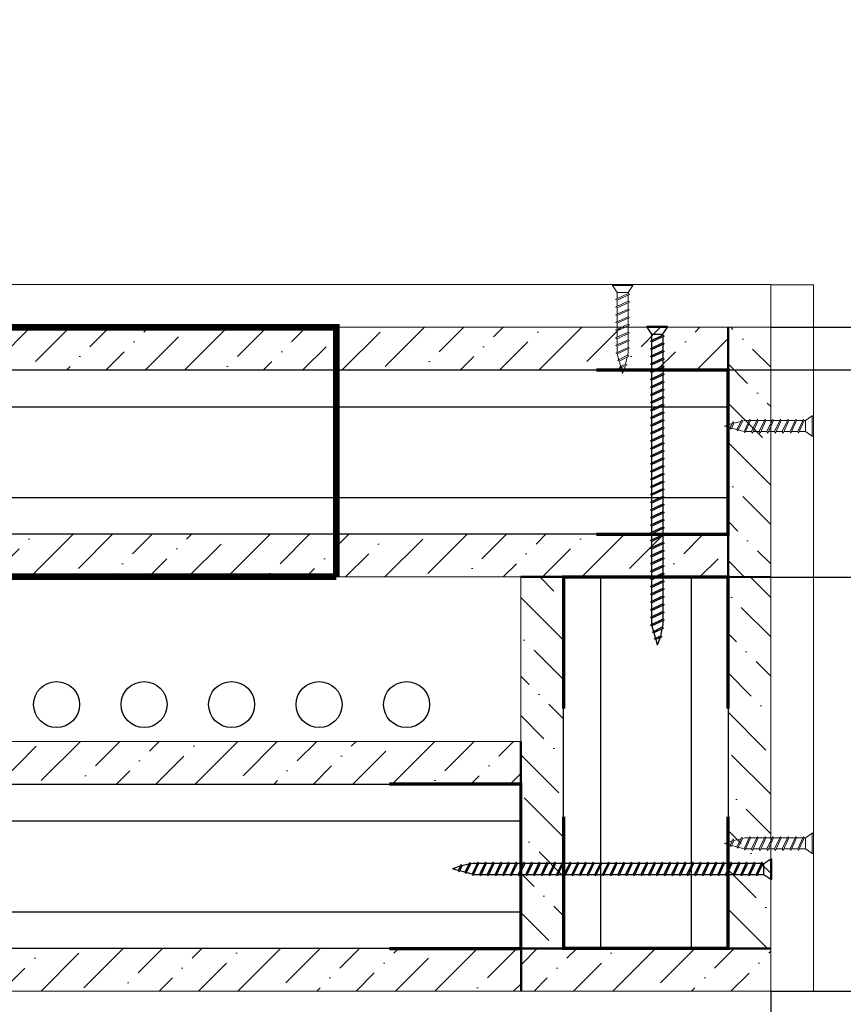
# Model space of a CAD drawing. Header units: millimetres. Extents: x 2030 to 99017, y 1212 to 75656.
# Tile 6 of 72: x 34738 to 38723, y 22994 to 27759. Entities that reach past the tile are written whole.
import ezdxf

# ---------------------------------------------------------------- set-up
doc = ezdxf.new("R2010")
doc.units = ezdxf.units.MM
doc.linetypes.add('HIDDEN2', pattern=[4.7625, 3.175, -1.5875])
doc.layers.add('01_Техстронг Плита', color=32, linetype='Continuous', lineweight=9)
doc.layers.add('Расходные материалы', color=252, linetype='Continuous', lineweight=9)
for name, color, linetype, lineweight, true_color in [('Анкеры и саморезы', 7, 'Continuous', 9, 0x000000), ('Размеры и выноски', 7, 'Continuous', 9, 0x000000), ('траверса', 7, 'Continuous', 9, 0x000000)]:
    doc.layers.add(name, color=color, linetype=linetype, lineweight=lineweight, true_color=true_color)
doc.layers.add('профиль', color=7, linetype='Continuous', true_color=0x000000)
doc.styles.add('ISOCPEUR', font='isocpeur.ttf')
doc.dimstyles.new('ISO-25', dxfattribs={"dimtxt": 2.5, "dimasz": 2.5, "dimexe": 1.25, "dimexo": 0.625, "dimtad": 1, "dimtxsty": 'Standard', "dimcen": 2.5, "dimadec": 0, "dimazin": 0, "dimtfac": 1, "dimtmove": 0, "dimatfit": 3, "dimfxl": 1, "dimarcsym": 0})

# ---------------------------------------------------------------- blocks, each defined once
blk = doc.blocks.new('_Oblique')
at = {"color": 0, "linetype": 'ByBlock', "lineweight": -2}
blk.add_line((-0.5, -0.5), (0.5, 0.5), dxfattribs=at)
blk = doc.blocks.new('*D498')
at = {"layer": 'Defpoints', "color": 0, "transparency": 16777216}
for p in [(38372.8, 23057), (32771.3, 21629.8), (38372.8, 20518.9)]:
    blk.add_point(p, dxfattribs=at)
at = {"layer": 'Размеры и выноски', "color": 0, "lineweight": -2, "transparency": 16777216}
for p, q in [((38372.8, 23056.4), (38372.8, 20517.6)), ((32771.3, 21629.2), (32771.3, 20517.6)), ((32771.3, 20518.9), (38372.8, 20518.9))]:
    blk.add_line(p, q, dxfattribs=at)
at = {"layer": 'Размеры и выноски', "color": 0, "lineweight": -2, "transparency": 16777216, "xscale": 2.5, "yscale": 2.5, "zscale": 2.5, "rotation": 180}
blk.add_blockref('_Oblique', (32771.3, 20518.9), dxfattribs=at)
at = {"layer": 'Размеры и выноски', "color": 0, "lineweight": -2, "transparency": 16777216, "xscale": 2.5, "yscale": 2.5, "zscale": 2.5}
blk.add_blockref('_Oblique', (38372.8, 20518.9), dxfattribs=at)
at = {"layer": 'Размеры и выноски', "color": 0, "transparency": 16777216, "insert": (35572.1, 20732.3), "char_height": 250, "attachment_point": 5, "style": 'ISOCPEUR'}
blk.add_mtext('{\\H1.70293x;L}', dxfattribs=at)
blk = doc.blocks.new('*D501')
at = {"layer": 'Defpoints', "color": 0, "transparency": 16777216}
for p in [(42508.8, 26271), (38372.8, 23057), (42631, 23057)]:
    blk.add_point(p, dxfattribs=at)
at = {"layer": 'Размеры и выноски', "color": 0, "lineweight": -2, "transparency": 16777216}
for p, q in [((42509.5, 26271), (42632.3, 26271)), ((42631, 26271), (42631, 23057)), ((38373.5, 23057), (42632.3, 23057))]:
    blk.add_line(p, q, dxfattribs=at)
at = {"layer": 'Размеры и выноски', "color": 0, "lineweight": -2, "transparency": 16777216, "xscale": 2.5, "yscale": 2.5, "zscale": 2.5}
for p, rotation in [((42631, 26271), 90), ((42631, 23057), 270)]:
    blk.add_blockref('_Oblique', p, dxfattribs=dict(at, rotation=rotation))
at = {"layer": 'Размеры и выноски', "color": 0, "transparency": 16777216, "insert": (42417.5, 24664), "char_height": 250, "attachment_point": 5, "rotation": 90, "style": 'ISOCPEUR'}
blk.add_mtext('{\\H1.70293x;h}', dxfattribs=at)
blk = doc.blocks.new('*D503')
at = {"layer": 'Defpoints', "color": 0, "transparency": 16777216}
for p in [(40814.5, 26271), (42033.8, 26271), (37987.1, 25061.4)]:
    blk.add_point(p, dxfattribs=at)
at = {"layer": 'Размеры и выноски', "color": 0, "lineweight": -2, "transparency": 16777216}
for p, q in [((40815.1, 26271), (42035, 26271)), ((42033.8, 25061.4), (42033.8, 26271)), ((37987.7, 25061.4), (42035, 25061.4))]:
    blk.add_line(p, q, dxfattribs=at)
at = {"layer": 'Размеры и выноски', "color": 0, "lineweight": -2, "transparency": 16777216, "xscale": 2.5, "yscale": 2.5, "zscale": 2.5}
for p, rotation in [((42033.8, 26271), 90), ((42033.8, 25061.4), 270)]:
    blk.add_blockref('_Oblique', p, dxfattribs=dict(at, rotation=rotation))
at = {"layer": 'Размеры и выноски', "color": 0, "transparency": 16777216, "insert": (41820.3, 25666.2), "char_height": 250, "attachment_point": 5, "rotation": 90, "style": 'ISOCPEUR'}
blk.add_mtext('{\\H1.70293x;75}', dxfattribs=at)
blk = doc.blocks.new('*D504')
at = {"layer": 'Defpoints', "color": 0, "transparency": 16777216}
for p in [(38371.9, 26270.7), (38165.4, 26064.1), (41328.7, 26064.1)]:
    blk.add_point(p, dxfattribs=at)
at = {"layer": 'Размеры и выноски', "color": 0, "lineweight": -2, "transparency": 16777216}
for p, q in [((41328.7, 26270.7), (41328.7, 27552.3)), ((38372.5, 26270.7), (41329.9, 26270.7)), ((41328.7, 26064.1), (41328.7, 26270.7)), ((38166, 26064.1), (41329.9, 26064.1)), ((41328.7, 26064.1), (41328.7, 26061.6))]:
    blk.add_line(p, q, dxfattribs=at)
at = {"layer": 'Размеры и выноски', "color": 0, "lineweight": -2, "transparency": 16777216, "xscale": 2.5, "yscale": 2.5, "zscale": 2.5}
for p, rotation in [((41328.7, 26270.7), 270), ((41328.7, 26064.1), 90)]:
    blk.add_blockref('_Oblique', p, dxfattribs=dict(at, rotation=rotation))
at = {"layer": 'Размеры и выноски', "color": 0, "transparency": 16777216, "insert": (41072.6, 27115.3), "char_height": 250, "attachment_point": 5, "rotation": 90, "style": 'ISOCPEUR'}
blk.add_mtext('{\\H1.70293x;12,5}', dxfattribs=at)
blk = doc.blocks.new('Саморез 4.2Х90')
at = {"color": 7}
for p, q in [((-14.3, 218.9), (-9.5, 240.6)), ((-13.7, 243), (4.6, 251.4)), ((-9.5, 240.6), (-13.7, 243)), ((-9.5, 240.6), (8.8, 249)), ((-8.6, 245.3), (-0.1, 268.8)), ((4.6, 251.4), (-0.1, 268.8)), ((4.6, 251.4), (8.8, 249)), ((10.1, 231.2), (5.6, 247.6)), ((-19.6, 216.2), (10.1, 231.2)), ((-15.5, 213.8), (-19.6, 216.2)), ((-17, 207), (-15.5, 213.8)), ((-15.5, 213.8), (14.3, 228.8)), ((10.1, 231.2), (14.3, 228.8)), ((16, 209.4), (11.2, 227.3)), ((-21.1, 192), (16.1, 209.5)), ((-17, 189.6), (-21.1, 192)), ((-21.1, 168.7), (16.7, 186.5)), ((-17, 189.6), (20.3, 207.1)), ((-17, 166.3), (20.9, 184.1)), ((16.1, 209.5), (20.3, 207.1)), ((16.7, 186.5), (20.9, 184.1)), ((-17, 166.3), (-21.1, 168.7)), ((-21.1, 145.4), (16.7, 163.2)), ((-17, 143), (20.9, 160.8)), ((16.7, 163.2), (20.9, 160.8)), ((-17, 143), (-21.1, 145.4)), ((-21.1, 122), (16.7, 139.8)), ((-17, 119.6), (-21.1, 122)), ((-17, 119.6), (20.9, 137.4)), ((16.7, 139.8), (20.9, 137.4)), ((-21.1, 98.7), (16.7, 116.5)), ((-17, 96.3), (-21.1, 98.7)), ((-21.1, 75.4), (16.7, 93.2)), ((-17, 96.3), (20.9, 114.1)), ((-17, 73), (20.9, 90.8)), ((16.7, 116.5), (20.9, 114.1)), ((16.7, 93.2), (20.9, 90.8)), ((-17, 73), (-21.1, 75.4)), ((-21.1, 52), (16.7, 69.8)), ((-17, 49.6), (20.9, 67.4)), ((16.7, 69.8), (20.9, 67.4)), ((-17, 49.6), (-21.1, 52)), ((-21.1, 28.7), (16.7, 46.5)), ((-17, 26.3), (20.9, 44.1)), ((16.7, 46.5), (20.9, 44.1)), ((-17, 23), (-31.1, 2)), ((30.8, 2), (-31.1, 2)), ((-31.1, 2), (-31.1, -1.2)), ((-17, 26.3), (-21.1, 28.7)), ((16.7, 23), (-17, 23)), ((16.7, 23), (30.8, 2)), ((30.8, 2), (30.8, -1.2)), ((30.8, -1.2), (-31.1, -1.2))]:
    blk.add_line(p, q, dxfattribs=at)
for points in [[(-17, 194), (-17, 207)], [(-17, 170.7), (-17, 189.6)], [(16.7, 205.4), (16.7, 186.5)], [(16.7, 182.1), (16.7, 163.2)], [(-17, 147.3), (-17, 166.3)], [(16.7, 158.8), (16.7, 139.8)], [(-17, 124), (-17, 143)], [(16.7, 135.5), (16.7, 116.5)], [(-17, 100.7), (-17, 119.6)], [(-17, 77.3), (-17, 96.3)], [(16.7, 112.1), (16.7, 93.2)], [(-17, 54), (-17, 73)], [(16.7, 88.8), (16.7, 69.8)], [(16.7, 65.5), (16.7, 46.5)], [(-17, 30.7), (-17, 49.6)], [(16.7, 42.1), (16.7, 23.2)], [(16.7, 42.1), (16.7, 23.2)]]:
    blk.add_lwpolyline(points, dxfattribs=at)
blk.add_lwpolyline([(-17, 26.3), (-17, 23)])

msp = doc.modelspace()

# ---------------------------------------------------------------- hatches: boundary and pattern name
at = {"layer": '01_Техстронг Плита', "ltscale": 4}
h = msp.add_hatch(dxfattribs=at)
h.set_pattern_fill('ANSI36', color=32, scale=42.429359, angle=-180, style=0)
h.set_pattern_definition([(225, (202300.3, 311517.07), (-71.44247, -261.95573), [336.78304, -67.35661, 0, -67.35661])])
h.paths.add_polyline_path([(32976.706, 26064.114), (32976.706, 26270.633), (38165.357, 26270.633), (38165.357, 26064.114)])
h = msp.add_hatch(dxfattribs=at)
h.set_pattern_fill('ANSI36', color=32, scale=42.429359, angle=-90, style=0)
h.set_pattern_definition([(315, (-247081.08, 187886.93), (261.95573, -71.44247), [336.78304, -67.35661, 0, -67.35661])])
h.paths.add_polyline_path([(38371.876, 25061.992), (38165.357, 25061.992), (38165.357, 26270.654), (38371.876, 26270.654)])
h = msp.add_hatch(dxfattribs=at)
h.set_pattern_fill('ANSI36', color=32, scale=42.429359, angle=-180, style=0)
h.set_pattern_definition([(225, (202506.82, 310514.77), (-71.44247, -261.95573), [336.78304, -67.35661, 0, -67.35661])])
h.paths.add_polyline_path([(32976.727, 25061.809), (32976.727, 25268.328), (38165.357, 25268.328), (38165.357, 25061.809)])
h = msp.add_hatch(dxfattribs=at)
h.set_pattern_fill('ANSI36', color=32, scale=42.429359, angle=-270, style=0)
h.set_pattern_definition([(135, (322616.03, -144468.29), (-261.95573, 71.44247), [336.78304, -67.35661, 0, -67.35661])])
h.paths.add_polyline_path([(37163.072, 25061.809), (37369.592, 25061.809), (37369.592, 23263.556), (37163.072, 23263.556)])
h = msp.add_hatch(dxfattribs=at)
h.set_pattern_fill('ANSI36', color=32, scale=42.429359, angle=-270, style=0)
h.set_pattern_definition([(135, (323618.33, -144261.77), (-261.95573, 71.44247), [336.78304, -67.35661, 0, -67.35661])])
h.paths.add_polyline_path([(38165.377, 25061.829), (38371.897, 25061.829), (38371.897, 23263.556), (38165.377, 23263.556)])
h = msp.add_hatch(dxfattribs=at)
h.set_pattern_fill('ANSI36', color=32, scale=42.429359, angle=-180, style=0)
h.set_pattern_definition([(225, (203303.53, 309512.46), (-71.44247, -261.95573), [336.78304, -67.35661, 0, -67.35661])])
h.paths.add_polyline_path([(33979.929, 24059.504), (33979.929, 24266.023), (37163.072, 24266.023), (37163.072, 24059.504)])
h = msp.add_hatch(dxfattribs=at)
h.set_pattern_fill('ANSI36', color=32, scale=42.429359, angle=-180, style=0)
h.set_pattern_definition([(225, (203510.04, 308510.16), (-71.44247, -261.95573), [336.78304, -67.35661, 0, -67.35661])])
h.paths.add_polyline_path([(33979.95, 23057.199), (33979.95, 23263.718), (37164.173, 23263.718), (37164.173, 23057.199)])
h = msp.add_hatch(dxfattribs=at)
h.set_pattern_fill('ANSI36', color=32, scale=42.429359, angle=-180, style=0)
h.set_pattern_definition([(225, (199989.11, 308509.99), (-71.44247, -261.95573), [336.78304, -67.35661, 0, -67.35661])])
h.paths.add_polyline_path([(37164.173, 23057.036), (37164.173, 23263.556), (38372.835, 23263.556), (38372.835, 23057.036)])

# ---------------------------------------------------------------- linework, layer by layer
at = {"color": 7}
for p, q in [((37773.766, 26275.726), (37872.298, 26275.726)), ((37773.766, 26270.633), (37773.766, 26275.726)), ((37773.766, 26270.633), (37872.298, 26270.633)), ((37796.241, 26237.21), (37773.766, 26270.633)), ((37849.824, 26237.21), (37872.298, 26270.633)), ((37872.298, 26270.633), (37872.298, 26275.726)), ((37849.824, 26231.927), (37789.609, 26203.595)), ((37796.241, 26237.21), (37849.824, 26237.21)), ((37856.455, 26228.098), (37796.241, 26199.766)), ((37849.824, 26231.927), (37856.455, 26228.098)), ((37796.241, 26199.766), (37789.609, 26203.595)), ((37849.824, 26194.79), (37789.609, 26166.458)), ((37796.241, 26162.629), (37789.609, 26166.458)), ((37856.455, 26190.962), (37796.241, 26162.629)), ((37849.824, 26194.79), (37856.455, 26190.962)), ((37849.824, 26157.654), (37789.609, 26129.321)), ((37796.241, 26125.492), (37789.609, 26129.321)), ((37849.824, 26120.517), (37789.609, 26092.184)), ((37856.455, 26153.825), (37796.241, 26125.492)), ((37856.455, 26116.688), (37796.241, 26088.356)), ((37849.824, 26157.654), (37856.455, 26153.825)), ((37849.824, 26120.517), (37856.455, 26116.688)), ((37796.241, 26088.356), (37789.609, 26092.184)), ((37849.824, 26083.38), (37789.609, 26055.048)), ((37856.455, 26079.552), (37796.241, 26051.219)), ((37849.824, 26083.38), (37856.455, 26079.552)), ((37796.241, 26051.219), (37789.609, 26055.048)), ((37849.824, 26046.244), (37789.609, 26017.911)), ((37856.455, 26042.415), (37796.241, 26014.082)), ((37849.824, 26046.244), (37856.455, 26042.415)), ((37796.241, 26014.082), (37789.609, 26017.911)), ((37849.824, 26009.107), (37789.609, 25980.774)), ((37796.241, 25976.946), (37789.609, 25980.774)), ((37849.824, 25971.97), (37789.609, 25943.638)), ((37856.455, 26005.278), (37796.241, 25976.946)), ((37849.824, 26009.107), (37856.455, 26005.278)), ((37849.824, 25971.97), (37856.455, 25968.142)), ((37796.241, 25939.809), (37789.609, 25943.638)), ((37849.824, 25934.834), (37789.609, 25906.501)), ((37856.455, 25968.142), (37796.241, 25939.809)), ((37856.455, 25931.005), (37796.241, 25902.672)), ((37849.824, 25934.834), (37856.455, 25931.005)), ((37796.241, 25902.672), (37789.609, 25906.501)), ((37849.824, 25897.697), (37789.609, 25869.364)), ((37856.455, 25893.868), (37796.241, 25865.536)), ((37849.824, 25897.697), (37856.455, 25893.868)), ((37796.241, 25865.536), (37789.609, 25869.364)), ((37849.824, 25860.56), (37789.609, 25832.228)), ((37796.241, 25828.399), (37789.609, 25832.228)), ((37856.455, 25856.732), (37796.241, 25828.399)), ((37849.824, 25860.56), (37856.455, 25856.732)), ((37849.824, 25823.424), (37789.609, 25795.091)), ((37796.241, 25791.262), (37789.609, 25795.091)), ((37849.824, 25786.287), (37789.609, 25757.954)), ((37856.455, 25819.595), (37796.241, 25791.262)), ((37856.455, 25782.458), (37796.241, 25754.126)), ((37849.824, 25823.424), (37856.455, 25819.595)), ((37849.824, 25786.287), (37856.455, 25782.458)), ((37796.241, 25754.126), (37789.609, 25757.954)), ((37849.824, 25749.15), (37789.609, 25720.818)), ((37856.455, 25745.322), (37796.241, 25716.989)), ((37849.824, 25749.15), (37856.455, 25745.322)), ((37796.241, 25716.989), (37789.609, 25720.818)), ((37849.824, 25712.014), (37789.609, 25683.681)), ((37856.455, 25708.185), (37796.241, 25679.852)), ((37849.824, 25712.014), (37856.455, 25708.185)), ((37796.241, 25679.852), (37789.609, 25683.681)), ((37849.824, 25674.877), (37789.609, 25646.544)), ((37796.241, 25642.716), (37789.609, 25646.544)), ((37856.455, 25671.048), (37796.241, 25642.716)), ((37849.824, 25674.877), (37856.455, 25671.048)), ((37849.824, 25637.74), (37789.609, 25609.408)), ((37796.241, 25605.579), (37789.609, 25609.408)), ((37849.824, 25600.604), (37789.609, 25572.271)), ((37856.455, 25633.912), (37796.241, 25605.579)), ((37856.455, 25596.775), (37796.241, 25568.442)), ((37849.824, 25637.74), (37856.455, 25633.912)), ((37849.824, 25600.604), (37856.455, 25596.775)), ((37796.241, 25568.442), (37789.609, 25572.271)), ((37849.824, 25563.467), (37789.609, 25535.134)), ((37856.455, 25559.638), (37796.241, 25531.306)), ((37849.824, 25563.467), (37856.455, 25559.638)), ((37796.241, 25531.306), (37789.609, 25535.134)), ((37849.824, 25526.33), (37789.609, 25497.998)), ((37796.241, 25494.169), (37789.609, 25497.998)), ((37856.455, 25522.502), (37796.241, 25494.169)), ((37849.824, 25526.33), (37856.455, 25522.502)), ((37849.824, 25489.194), (37789.609, 25460.861)), ((37796.241, 25457.032), (37789.609, 25460.861)), ((37849.824, 25452.057), (37789.609, 25423.724)), ((37856.455, 25485.365), (37796.241, 25457.032)), ((37856.455, 25448.228), (37796.241, 25419.896)), ((37849.824, 25489.194), (37856.455, 25485.365)), ((37849.824, 25452.057), (37856.455, 25448.228)), ((37796.241, 25419.896), (37789.609, 25423.724)), ((37849.824, 25414.92), (37789.609, 25386.588)), ((37856.455, 25411.092), (37796.241, 25382.759)), ((37849.824, 25414.92), (37856.455, 25411.092)), ((37796.241, 25382.759), (37789.609, 25386.588)), ((37849.824, 25377.784), (37789.609, 25349.451)), ((37856.455, 25373.955), (37796.241, 25345.622)), ((37849.824, 25377.784), (37856.455, 25373.955)), ((37796.241, 25345.622), (37789.609, 25349.451)), ((37849.824, 25340.647), (37789.609, 25312.314)), ((37796.241, 25308.486), (37789.609, 25312.314)), ((37856.455, 25336.818), (37796.241, 25308.486)), ((37849.824, 25340.647), (37856.455, 25336.818)), ((37849.824, 25303.51), (37789.609, 25275.178)), ((37796.241, 25271.349), (37789.609, 25275.178)), ((37849.824, 25266.374), (37789.609, 25238.041)), ((37856.455, 25299.682), (37796.241, 25271.349)), ((37856.455, 25262.545), (37796.241, 25234.212)), ((37849.824, 25303.51), (37856.455, 25299.682)), ((37849.824, 25266.374), (37856.455, 25262.545)), ((37796.241, 25234.212), (37789.609, 25238.041)), ((37849.824, 25229.237), (37789.609, 25200.904)), ((37856.455, 25225.408), (37796.241, 25197.076)), ((37849.824, 25229.237), (37856.455, 25225.408)), ((37796.241, 25197.076), (37789.609, 25200.904)), ((37849.824, 25192.1), (37789.609, 25163.768)), ((37796.241, 25159.939), (37789.609, 25163.768)), ((37856.455, 25188.272), (37796.241, 25159.939)), ((37849.824, 25192.1), (37856.455, 25188.272)), ((37849.824, 25154.964), (37789.609, 25126.631)), ((37796.241, 25122.802), (37789.609, 25126.631)), ((37849.824, 25117.827), (37789.609, 25089.494)), ((37856.455, 25151.135), (37796.241, 25122.802)), ((37849.824, 25154.964), (37856.455, 25151.135)), ((37849.824, 25117.827), (37856.455, 25113.998)), ((37796.241, 25085.666), (37789.609, 25089.494)), ((37849.824, 25080.69), (37789.609, 25052.358)), ((37856.455, 25113.998), (37796.241, 25085.666)), ((37856.455, 25076.862), (37796.241, 25048.529)), ((37849.824, 25080.69), (37856.455, 25076.862)), ((37796.241, 25048.529), (37789.609, 25052.358)), ((37849.824, 25043.554), (37789.609, 25015.221)), ((37856.455, 25039.725), (37796.241, 25011.392)), ((37849.824, 25043.554), (37856.455, 25039.725)), ((37796.241, 25011.392), (37789.609, 25015.221)), ((37849.824, 25006.417), (37789.609, 24978.084)), ((37796.241, 24974.256), (37789.609, 24978.084)), ((37856.455, 25002.588), (37796.241, 24974.256)), ((37849.824, 25006.417), (37856.455, 25002.588)), ((37849.824, 24969.28), (37789.609, 24940.948)), ((37796.241, 24937.119), (37789.609, 24940.948)), ((37849.824, 24931.45), (37789.609, 24903.118)), ((37856.455, 24965.452), (37796.241, 24937.119)), ((37856.455, 24927.621), (37796.241, 24899.289)), ((37849.824, 24969.28), (37856.455, 24965.452)), ((37849.824, 24931.45), (37856.455, 24927.621)), ((37796.241, 24899.289), (37789.609, 24903.118)), ((37849.824, 24894.313), (37789.609, 24865.981)), ((37856.455, 24890.485), (37796.241, 24862.152)), ((37849.824, 24894.313), (37856.455, 24890.485)), ((37796.241, 24862.152), (37789.609, 24865.981)), ((37849.824, 24857.177), (37790.507, 24829.362)), ((37797.138, 24825.534), (37790.507, 24829.362)), ((37856.455, 24853.348), (37797.138, 24825.534)), ((37849.824, 24829.582), (37847.398, 24818.64)), ((37849.824, 24857.177), (37856.455, 24853.348)), ((37797.32, 24825.619), (37805.039, 24797.278)), ((37847.398, 24818.64), (37800.125, 24794.8)), ((37806.756, 24790.971), (37800.125, 24794.8)), ((37854.029, 24814.811), (37806.756, 24790.971)), ((37806.756, 24790.971), (37813.837, 24764.97)), ((37845.607, 24810.564), (37837.956, 24776.052)), ((37847.398, 24818.64), (37854.029, 24814.811)), ((37837.956, 24776.052), (37808.87, 24762.688)), ((37815.502, 24758.859), (37808.87, 24762.688)), ((37844.588, 24772.223), (37815.502, 24758.859)), ((37815.502, 24758.859), (37823.032, 24731.208)), ((37836.445, 24768.482), (37823.032, 24731.208)), ((37837.956, 24776.052), (37844.588, 24772.223)), ((38338.474, 23675.683), (38371.897, 23698.158)), ((38371.897, 23599.626), (38371.897, 23698.158)), ((38371.897, 23698.158), (38376.99, 23698.158)), ((38376.99, 23599.626), (38376.99, 23698.158)), ((36869.746, 23662.305), (36832.472, 23648.892)), ((36860.123, 23641.361), (36832.472, 23648.892)), ((36873.487, 23670.447), (36860.123, 23641.361)), ((36860.123, 23641.361), (36863.951, 23634.73)), ((36877.315, 23663.816), (36863.951, 23634.73)), ((36892.235, 23632.616), (36866.234, 23639.697)), ((36877.315, 23663.816), (36873.487, 23670.447)), ((36911.827, 23671.467), (36877.315, 23663.816)), ((36916.074, 23679.889), (36892.235, 23632.616)), ((36919.903, 23673.257), (36896.064, 23625.984)), ((36919.903, 23673.257), (36916.074, 23679.889)), ((36930.846, 23675.683), (36919.903, 23673.257)), ((36954.612, 23682.315), (36926.797, 23622.998)), ((36958.44, 23675.683), (36930.626, 23616.366)), ((36958.44, 23675.683), (36954.612, 23682.315)), ((36991.748, 23682.315), (36963.416, 23622.1)), ((36995.577, 23675.683), (36967.245, 23615.469)), ((36995.577, 23675.683), (36991.748, 23682.315)), ((37028.885, 23682.315), (37000.552, 23622.1)), ((37032.714, 23675.683), (37004.381, 23615.469)), ((37032.714, 23675.683), (37028.885, 23682.315)), ((37066.715, 23682.315), (37038.383, 23622.1)), ((37070.544, 23675.683), (37042.211, 23615.469)), ((37070.544, 23675.683), (37066.715, 23682.315)), ((37103.852, 23682.315), (37075.519, 23622.1)), ((37107.681, 23675.683), (37079.348, 23615.469)), ((37107.681, 23675.683), (37103.852, 23682.315)), ((37140.989, 23682.315), (37112.656, 23622.1)), ((37144.817, 23675.683), (37116.485, 23615.469)), ((37144.817, 23675.683), (37140.989, 23682.315)), ((37178.125, 23682.315), (37149.793, 23622.1)), ((37181.954, 23675.683), (37153.621, 23615.469)), ((37181.954, 23675.683), (37178.125, 23682.315)), ((37215.262, 23682.315), (37186.929, 23622.1)), ((37219.091, 23675.683), (37190.758, 23615.469)), ((37219.091, 23675.683), (37215.262, 23682.315)), ((37252.399, 23682.315), (37224.066, 23622.1)), ((37256.227, 23675.683), (37227.895, 23615.469)), ((37256.227, 23675.683), (37252.399, 23682.315)), ((37289.535, 23682.315), (37261.203, 23622.1)), ((37293.364, 23675.683), (37265.031, 23615.469)), ((37293.364, 23675.683), (37289.535, 23682.315)), ((37326.672, 23682.315), (37298.339, 23622.1)), ((37330.501, 23675.683), (37302.168, 23615.469)), ((37330.501, 23675.683), (37326.672, 23682.315)), ((37363.809, 23682.315), (37335.476, 23622.1)), ((37367.637, 23675.683), (37339.305, 23615.469)), ((37367.637, 23675.683), (37363.809, 23682.315)), ((37400.945, 23682.315), (37372.613, 23622.1)), ((37404.774, 23675.683), (37376.441, 23615.469)), ((37404.774, 23675.683), (37400.945, 23682.315)), ((37438.082, 23682.315), (37409.749, 23622.1)), ((37441.911, 23675.683), (37413.578, 23615.469)), ((37441.911, 23675.683), (37438.082, 23682.315)), ((37475.219, 23682.315), (37446.886, 23622.1)), ((37479.047, 23675.683), (37450.715, 23615.469)), ((37479.047, 23675.683), (37475.219, 23682.315)), ((37512.355, 23682.315), (37484.023, 23622.1)), ((37516.184, 23675.683), (37487.851, 23615.469)), ((37516.184, 23675.683), (37512.355, 23682.315)), ((37549.492, 23682.315), (37521.159, 23622.1)), ((37553.321, 23675.683), (37524.988, 23615.469)), ((37553.321, 23675.683), (37549.492, 23682.315)), ((37586.629, 23682.315), (37558.296, 23622.1)), ((37590.457, 23675.683), (37562.125, 23615.469)), ((37590.457, 23675.683), (37586.629, 23682.315)), ((37623.765, 23682.315), (37595.433, 23622.1)), ((37627.594, 23675.683), (37599.261, 23615.469)), ((37627.594, 23675.683), (37623.765, 23682.315)), ((37660.902, 23682.315), (37632.569, 23622.1)), ((37664.731, 23675.683), (37636.398, 23615.469)), ((37664.731, 23675.683), (37660.902, 23682.315)), ((37698.039, 23682.315), (37669.706, 23622.1)), ((37701.867, 23675.683), (37673.535, 23615.469)), ((37701.867, 23675.683), (37698.039, 23682.315)), ((37735.175, 23682.315), (37706.843, 23622.1)), ((37739.004, 23675.683), (37710.671, 23615.469)), ((37739.004, 23675.683), (37735.175, 23682.315)), ((37772.312, 23682.315), (37743.979, 23622.1)), ((37776.141, 23675.683), (37747.808, 23615.469)), ((37776.141, 23675.683), (37772.312, 23682.315)), ((37809.449, 23682.315), (37781.116, 23622.1)), ((37813.277, 23675.683), (37784.945, 23615.469)), ((37813.277, 23675.683), (37809.449, 23682.315)), ((37846.585, 23682.315), (37818.253, 23622.1)), ((37850.414, 23675.683), (37822.081, 23615.469)), ((37850.414, 23675.683), (37846.585, 23682.315)), ((37883.722, 23682.315), (37855.389, 23622.1)), ((37887.551, 23675.683), (37859.218, 23615.469)), ((37887.551, 23675.683), (37883.722, 23682.315)), ((37920.859, 23682.315), (37892.526, 23622.1)), ((37924.687, 23675.683), (37896.355, 23615.469)), ((37924.687, 23675.683), (37920.859, 23682.315)), ((37957.995, 23682.315), (37929.663, 23622.1)), ((37961.824, 23675.683), (37933.491, 23615.469)), ((37961.824, 23675.683), (37957.995, 23682.315)), ((37995.132, 23682.315), (37966.799, 23622.1)), ((37998.961, 23675.683), (37970.628, 23615.469)), ((37998.961, 23675.683), (37995.132, 23682.315)), ((38032.269, 23682.315), (38003.936, 23622.1)), ((38036.097, 23675.683), (38007.765, 23615.469)), ((38036.097, 23675.683), (38032.269, 23682.315)), ((38069.405, 23682.315), (38041.073, 23622.1)), ((38073.234, 23675.683), (38044.901, 23615.469)), ((38073.234, 23675.683), (38069.405, 23682.315)), ((38106.542, 23682.315), (38078.209, 23622.1)), ((38110.371, 23675.683), (38082.038, 23615.469)), ((38110.371, 23675.683), (38106.542, 23682.315)), ((38143.679, 23682.315), (38115.346, 23622.1)), ((38147.507, 23675.683), (38119.175, 23615.469)), ((38147.507, 23675.683), (38143.679, 23682.315)), ((38180.815, 23682.315), (38152.483, 23622.1)), ((38184.644, 23675.683), (38156.311, 23615.469)), ((38184.644, 23675.683), (38180.815, 23682.315)), ((38217.952, 23682.315), (38189.619, 23622.1)), ((38221.781, 23675.683), (38193.448, 23615.469)), ((38221.781, 23675.683), (38217.952, 23682.315)), ((38255.089, 23682.315), (38226.756, 23622.1)), ((38258.917, 23675.683), (38230.585, 23615.469)), ((38258.917, 23675.683), (38255.089, 23682.315)), ((38292.225, 23682.315), (38263.893, 23622.1)), ((38296.054, 23675.683), (38267.721, 23615.469)), ((38296.054, 23675.683), (38292.225, 23682.315)), ((38329.362, 23682.315), (38301.029, 23622.1)), ((38333.191, 23675.683), (38304.858, 23615.469)), ((38333.191, 23675.683), (38329.362, 23682.315)), ((38338.474, 23622.1), (38338.474, 23675.683)), ((36892.235, 23632.616), (36896.064, 23625.984)), ((36926.883, 23623.18), (36898.542, 23630.898)), ((36926.797, 23622.998), (36930.626, 23616.366)), ((36963.416, 23622.1), (36967.245, 23615.469)), ((37000.552, 23622.1), (37004.381, 23615.469)), ((37038.383, 23622.1), (37042.211, 23615.469)), ((37075.519, 23622.1), (37079.348, 23615.469)), ((37112.656, 23622.1), (37116.485, 23615.469)), ((37149.793, 23622.1), (37153.621, 23615.469)), ((37186.929, 23622.1), (37190.758, 23615.469)), ((37224.066, 23622.1), (37227.895, 23615.469)), ((37261.203, 23622.1), (37265.031, 23615.469)), ((37298.339, 23622.1), (37302.168, 23615.469)), ((37335.476, 23622.1), (37339.305, 23615.469)), ((37372.613, 23622.1), (37376.441, 23615.469)), ((37409.749, 23622.1), (37413.578, 23615.469)), ((37446.886, 23622.1), (37450.715, 23615.469)), ((37484.023, 23622.1), (37487.851, 23615.469)), ((37521.159, 23622.1), (37524.988, 23615.469)), ((37558.296, 23622.1), (37562.125, 23615.469)), ((37595.433, 23622.1), (37599.261, 23615.469)), ((37632.569, 23622.1), (37636.398, 23615.469)), ((37669.706, 23622.1), (37673.535, 23615.469)), ((37706.843, 23622.1), (37710.671, 23615.469)), ((37743.979, 23622.1), (37747.808, 23615.469)), ((37781.116, 23622.1), (37784.945, 23615.469)), ((37818.253, 23622.1), (37822.081, 23615.469)), ((37855.389, 23622.1), (37859.218, 23615.469)), ((37892.526, 23622.1), (37896.355, 23615.469)), ((37929.663, 23622.1), (37933.491, 23615.469)), ((37966.799, 23622.1), (37970.628, 23615.469)), ((38003.936, 23622.1), (38007.765, 23615.469)), ((38041.073, 23622.1), (38044.901, 23615.469)), ((38078.209, 23622.1), (38082.038, 23615.469)), ((38115.346, 23622.1), (38119.175, 23615.469)), ((38152.483, 23622.1), (38156.311, 23615.469)), ((38189.619, 23622.1), (38193.448, 23615.469)), ((38226.756, 23622.1), (38230.585, 23615.469)), ((38263.893, 23622.1), (38267.721, 23615.469)), ((38301.029, 23622.1), (38304.858, 23615.469)), ((38338.474, 23622.1), (38371.897, 23599.626)), ((38371.897, 23599.626), (38376.99, 23599.626))]:
    msp.add_line(p, q, dxfattribs=at)
at = {"color": 1, "lineweight": 50}
for points in [[(38165.357, 26064.114), (38165.357, 26270.633)], [(38165.357, 25061.992), (38165.357, 25268.328)], [(37164.173, 23263.556), (37369.592, 23263.556)], [(38165.377, 23263.556), (38371.897, 23263.556)]]:
    msp.add_lwpolyline(points, dxfattribs=at)
at = {"color": 7}
for points in [[(37796.241, 26206.715), (37796.241, 26236.902)], [(37796.241, 26206.715), (37796.241, 26236.902)], [(37849.824, 26224.978), (37849.824, 26194.79)], [(37796.241, 26169.578), (37796.241, 26199.766)], [(37796.241, 26132.441), (37796.241, 26162.629)], [(37849.824, 26187.841), (37849.824, 26157.654)], [(37796.241, 26095.305), (37796.241, 26125.492)], [(37849.824, 26150.705), (37849.824, 26120.517)], [(37796.241, 26058.168), (37796.241, 26088.356)], [(37849.824, 26113.568), (37849.824, 26083.38)], [(37849.824, 26076.431), (37849.824, 26046.244)], [(37796.241, 26021.031), (37796.241, 26051.219)], [(37849.824, 26039.295), (37849.824, 26009.107)], [(37796.241, 25983.895), (37796.241, 26014.082)], [(37796.241, 25946.758), (37796.241, 25976.946)], [(37849.824, 26002.158), (37849.824, 25971.97)], [(37796.241, 25909.621), (37796.241, 25939.809)], [(37849.824, 25965.021), (37849.824, 25934.834)], [(37849.824, 25927.885), (37849.824, 25897.697)], [(37796.241, 25872.485), (37796.241, 25902.672)], [(37849.824, 25890.748), (37849.824, 25860.56)], [(37796.241, 25835.348), (37796.241, 25865.536)], [(37849.824, 25853.611), (37849.824, 25823.424)], [(37796.241, 25798.211), (37796.241, 25828.399)], [(37796.241, 25761.075), (37796.241, 25791.262)], [(37849.824, 25816.475), (37849.824, 25786.287)], [(37796.241, 25723.938), (37796.241, 25754.126)], [(37849.824, 25779.338), (37849.824, 25749.15)], [(37849.824, 25742.201), (37849.824, 25712.014)], [(37796.241, 25686.801), (37796.241, 25716.989)], [(37849.824, 25705.065), (37849.824, 25674.877)], [(37796.241, 25649.665), (37796.241, 25679.852)], [(37796.241, 25612.528), (37796.241, 25642.716)], [(37849.824, 25667.928), (37849.824, 25637.74)], [(37796.241, 25575.391), (37796.241, 25605.579)], [(37849.824, 25630.791), (37849.824, 25600.604)], [(37849.824, 25593.655), (37849.824, 25563.467)], [(37796.241, 25538.255), (37796.241, 25568.442)], [(37849.824, 25556.518), (37849.824, 25526.33)], [(37796.241, 25501.118), (37796.241, 25531.306)], [(37849.824, 25519.381), (37849.824, 25489.194)], [(37796.241, 25463.981), (37796.241, 25494.169)], [(37796.241, 25426.845), (37796.241, 25457.032)], [(37849.824, 25482.245), (37849.824, 25452.057)], [(37796.241, 25389.708), (37796.241, 25419.896)], [(37849.824, 25445.108), (37849.824, 25414.92)], [(37849.824, 25407.971), (37849.824, 25377.784)], [(37796.241, 25352.571), (37796.241, 25382.759)], [(37849.824, 25370.835), (37849.824, 25340.647)], [(37796.241, 25315.435), (37796.241, 25345.622)], [(37796.241, 25278.298), (37796.241, 25308.486)], [(37849.824, 25333.698), (37849.824, 25303.51)], [(37796.241, 25241.161), (37796.241, 25271.349)], [(37849.824, 25296.561), (37849.824, 25266.374)], [(37849.824, 25259.425), (37849.824, 25229.237)], [(37796.241, 25204.025), (37796.241, 25234.212)], [(37849.824, 25222.288), (37849.824, 25192.1)], [(37796.241, 25166.888), (37796.241, 25197.076)], [(37849.824, 25185.151), (37849.824, 25154.964)], [(37796.241, 25129.751), (37796.241, 25159.939)], [(37796.241, 25092.615), (37796.241, 25122.802)], [(37849.824, 25148.015), (37849.824, 25117.827)], [(37796.241, 25055.478), (37796.241, 25085.666)], [(37849.824, 25110.878), (37849.824, 25080.69)], [(37849.824, 25073.741), (37849.824, 25043.554)], [(37796.241, 25018.341), (37796.241, 25048.529)], [(37849.824, 25036.605), (37849.824, 25006.417)], [(37796.241, 24981.205), (37796.241, 25011.392)], [(37796.241, 24944.068), (37796.241, 24974.256)], [(37849.824, 24999.468), (37849.824, 24969.28)], [(37796.241, 24906.931), (37796.241, 24937.119)], [(37849.824, 24962.331), (37849.824, 24932.144)], [(37849.824, 24924.501), (37849.824, 24894.313)], [(37796.241, 24869.101), (37796.241, 24899.289)], [(37849.824, 24887.364), (37849.824, 24857.177)], [(37796.241, 24832.051), (37796.241, 24862.152)], [(37849.824, 24850.238), (37849.824, 24829.582)], [(36951.502, 23675.683), (36930.846, 23675.683)], [(36988.628, 23675.683), (36958.44, 23675.683)], [(37025.765, 23675.683), (36995.577, 23675.683)], [(37063.595, 23675.683), (37033.407, 23675.683)], [(37100.732, 23675.683), (37070.544, 23675.683)], [(37137.868, 23675.683), (37107.681, 23675.683)], [(37175.005, 23675.683), (37144.817, 23675.683)], [(37212.142, 23675.683), (37181.954, 23675.683)], [(37249.278, 23675.683), (37219.091, 23675.683)], [(37286.415, 23675.683), (37256.227, 23675.683)], [(37323.552, 23675.683), (37293.364, 23675.683)], [(37360.688, 23675.683), (37330.501, 23675.683)], [(37397.825, 23675.683), (37367.637, 23675.683)], [(37434.962, 23675.683), (37404.774, 23675.683)], [(37472.098, 23675.683), (37441.911, 23675.683)], [(37509.235, 23675.683), (37479.047, 23675.683)], [(37546.372, 23675.683), (37516.184, 23675.683)], [(37583.508, 23675.683), (37553.321, 23675.683)], [(37620.645, 23675.683), (37590.457, 23675.683)], [(37657.782, 23675.683), (37627.594, 23675.683)], [(37694.918, 23675.683), (37664.731, 23675.683)], [(37732.055, 23675.683), (37701.867, 23675.683)], [(37769.192, 23675.683), (37739.004, 23675.683)], [(37806.328, 23675.683), (37776.141, 23675.683)], [(37843.465, 23675.683), (37813.277, 23675.683)], [(37880.602, 23675.683), (37850.414, 23675.683)], [(37917.738, 23675.683), (37887.551, 23675.683)], [(37954.875, 23675.683), (37924.687, 23675.683)], [(37992.012, 23675.683), (37961.824, 23675.683)], [(38029.148, 23675.683), (37998.961, 23675.683)], [(38066.285, 23675.683), (38036.097, 23675.683)], [(38103.422, 23675.683), (38073.234, 23675.683)], [(38140.558, 23675.683), (38110.371, 23675.683)], [(38177.695, 23675.683), (38147.507, 23675.683)], [(38214.832, 23675.683), (38184.644, 23675.683)], [(38251.968, 23675.683), (38221.781, 23675.683)], [(38289.105, 23675.683), (38258.917, 23675.683)], [(38326.242, 23675.683), (38296.054, 23675.683)], [(36933.315, 23622.1), (36963.416, 23622.1)], [(36970.365, 23622.1), (37000.552, 23622.1)], [(37008.195, 23622.1), (37038.383, 23622.1)], [(37045.332, 23622.1), (37075.519, 23622.1)], [(37082.468, 23622.1), (37112.656, 23622.1)], [(37119.605, 23622.1), (37149.793, 23622.1)], [(37156.742, 23622.1), (37186.929, 23622.1)], [(37193.878, 23622.1), (37224.066, 23622.1)], [(37231.015, 23622.1), (37261.203, 23622.1)], [(37268.152, 23622.1), (37298.339, 23622.1)], [(37305.288, 23622.1), (37335.476, 23622.1)], [(37342.425, 23622.1), (37372.613, 23622.1)], [(37379.562, 23622.1), (37409.749, 23622.1)], [(37416.698, 23622.1), (37446.886, 23622.1)], [(37453.835, 23622.1), (37484.023, 23622.1)], [(37490.972, 23622.1), (37521.159, 23622.1)], [(37528.108, 23622.1), (37558.296, 23622.1)], [(37565.245, 23622.1), (37595.433, 23622.1)], [(37602.382, 23622.1), (37632.569, 23622.1)], [(37639.518, 23622.1), (37669.706, 23622.1)], [(37676.655, 23622.1), (37706.843, 23622.1)], [(37713.792, 23622.1), (37743.979, 23622.1)], [(37750.928, 23622.1), (37781.116, 23622.1)], [(37788.065, 23622.1), (37818.253, 23622.1)], [(37825.202, 23622.1), (37855.389, 23622.1)], [(37862.338, 23622.1), (37892.526, 23622.1)], [(37899.475, 23622.1), (37929.663, 23622.1)], [(37936.612, 23622.1), (37966.799, 23622.1)], [(37973.748, 23622.1), (38003.936, 23622.1)], [(38010.885, 23622.1), (38041.073, 23622.1)], [(38048.022, 23622.1), (38078.209, 23622.1)], [(38085.158, 23622.1), (38115.346, 23622.1)], [(38122.295, 23622.1), (38152.483, 23622.1)], [(38159.432, 23622.1), (38189.619, 23622.1)], [(38196.568, 23622.1), (38226.756, 23622.1)], [(38233.705, 23622.1), (38263.893, 23622.1)], [(38270.842, 23622.1), (38301.029, 23622.1)], [(38307.978, 23622.1), (38338.166, 23622.1)], [(38307.978, 23622.1), (38338.166, 23622.1)]]:
    msp.add_lwpolyline(points, dxfattribs=at)
for points in [[(37849.824, 26231.927), (37849.824, 26237.21)], [(38333.191, 23675.683), (38338.474, 23675.683)]]:
    msp.add_lwpolyline(points)
at = {"color": 7, "lineweight": 50, "const_width": 15.916}
for points in [[(37528.708, 26064.114), (38165.336, 26064.114), (38165.336, 25268.328), (37528.708, 25268.328)], [(38165.377, 24425.077), (38165.377, 25061.705), (37369.592, 25061.705), (37369.592, 24425.077)], [(36526.444, 24059.341), (37163.072, 24059.341), (37163.072, 23263.556), (36526.444, 23263.556)], [(38165.377, 23901.427), (38165.377, 23264.799), (37369.592, 23264.799), (37369.592, 23901.427)]]:
    msp.add_lwpolyline(points, dxfattribs=at)
at = {"color": 7, "lineweight": 50}
for points in [[(37163.072, 25061.809), (37369.592, 25061.809)], [(38165.377, 25061.381), (38371.876, 25061.992)], [(37163.072, 24059.504), (37163.072, 24265.225)], [(37164.173, 23263.556), (37164.173, 23057.199)]]:
    msp.add_lwpolyline(points, dxfattribs=at)
at = {"color": 253, "lineweight": 30, "ltscale": 5}
for centre in [(34916.767, 24444.611), (35340.079, 24444.611), (35763.39, 24444.611), (36186.701, 24444.611), (36610.013, 24444.611)]:
    msp.add_circle(centre, 111.17, dxfattribs=at)
at = {"layer": '01_Техстронг Плита', "color": 5, "ltscale": 4}
for points in [[(32770.187, 26270.633), (32770.187, 26477.152), (38371.876, 26477.152), (38371.876, 26270.633)], [(38578.395, 23056.55), (38371.876, 23056.55), (38371.876, 26476.466), (38578.395, 26476.466)]]:
    msp.add_lwpolyline(points, close=True, dxfattribs=at)
at = {"layer": '01_Техстронг Плита', "color": 32, "ltscale": 4}
for points in [[(32976.706, 26064.114), (32976.706, 26270.633), (38165.357, 26270.633), (38165.357, 26064.114)], [(38371.876, 25061.992), (38165.357, 25061.992), (38165.357, 26270.654), (38371.876, 26270.654)], [(32976.727, 25061.809), (32976.727, 25268.328), (38165.357, 25268.328), (38165.357, 25061.809)], [(37163.072, 25061.809), (37369.592, 25061.809), (37369.592, 23263.556), (37163.072, 23263.556)], [(38165.377, 25061.829), (38371.897, 25061.829), (38371.897, 23263.556), (38165.377, 23263.556)], [(33979.929, 24059.504), (33979.929, 24266.023), (37163.072, 24266.023), (37163.072, 24059.504)], [(33979.95, 23057.199), (33979.95, 23263.718), (37164.173, 23263.718), (37164.173, 23057.199)], [(37164.173, 23057.036), (37164.173, 23263.556), (38372.835, 23263.556), (38372.835, 23057.036)]]:
    msp.add_lwpolyline(points, close=True, dxfattribs=at)
at = {"layer": 'профиль', "color": 7, "ltscale": 4}
for points in [[(38165.357, 26064.114), (38165.357, 25268.328), (32976.603, 25268.328), (32976.727, 26064.114)], [(38165.377, 23263.556), (37369.592, 23263.556), (37369.592, 25061.932), (38165.377, 25061.809)], [(37163.072, 24059.504), (37163.072, 23263.718), (33979.826, 23263.718), (33979.95, 24059.504)]]:
    msp.add_lwpolyline(points, close=True, dxfattribs=at)
at = {"layer": 'профиль'}
for points in [[(32976.355, 25885.858), (38165.357, 25885.858)], [(32976.355, 25446.472), (38165.357, 25446.472)], [(37547.736, 25062.18), (37547.736, 23263.556)], [(37987.121, 25062.18), (37987.121, 23263.556)], [(33979.578, 23881.248), (37163.072, 23881.248)], [(33979.578, 23441.862), (37163.072, 23441.862)]]:
    msp.add_lwpolyline(points, dxfattribs=at)
at = {"layer": 'Расходные материалы', "color": 253, "linetype": 'Continuous'}
msp.add_line((31568.549, 23056.55), (39948.455, 23056.55), dxfattribs=at)
at = {"layer": 'траверса', "color": 253, "linetype": 'HIDDEN2', "lineweight": 50, "ltscale": 30, "const_width": 31.831}
for points in [[(36270.522, 25062.887), (36270.522, 26270.633), (34678.951, 26270.633)], [(34678.951, 25062.887), (34678.951, 25062.887), (36270.522, 25062.887), (36270.522, 25062.887)]]:
    msp.add_lwpolyline(points, dxfattribs=at)

# ---------------------------------------------------------------- block references
at = {"layer": 'Анкеры и саморезы', "yscale": 1.59157149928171, "zscale": 1.59157149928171}
for p, xscale, rotation in [((37654.971, 26474.999), 1.59157149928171, 180), ((38576.434, 25791.754), -1.59157149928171, 90), ((38576.434, 23771.882), -1.59157149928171, 90)]:
    msp.add_blockref('Саморез 4.2Х90', p, dxfattribs=dict(at, xscale=xscale, rotation=rotation))

# ---------------------------------------------------------------- dimensions: what is measured, and where the dimension line sits
at = {"layer": 'Размеры и выноски'}
for base, p1, p2, text, override, picture, middle in [((41328.672, 26064.134), (38371.876, 26270.654), (38165.357, 26064.134), '{\\H1.70293x;12,5}', {"dimtxt": 250, "dimtxsty": 'ISOCPEUR', "dimblk1": 'Oblique', "dimblk2": 'Oblique', "dimsah": 1, "dimatfit": 0}, '*D504', (41328.672, 27115.318)), ((42033.789, 26270.988), (37987.121, 25061.381), (40814.499, 26270.988), '{\\H1.70293x;75}', {"dimscale": 1, "dimtxt": 250, "dimtxsty": 'ISOCPEUR', "dimblk1": 'Oblique', "dimblk2": 'Oblique', "dimsah": 1, "dimatfit": 0}, '*D503', (42033.789, 25666.185)), ((42631.022, 23057.036), (42508.83, 26270.988), (38372.835, 23057.036), '{\\H1.70293x;h}', {"dimscale": 1, "dimtxt": 250, "dimtxsty": 'ISOCPEUR', "dimblk1": 'Oblique', "dimblk2": 'Oblique', "dimsah": 1, "dimatfit": 0}, '*D501', (42631.022, 24664.012))]:
    dim = msp.add_linear_dim(base=base, p1=p1, p2=p2, angle=90, text=text, dimstyle='ISO-25', override=override, dxfattribs=at)
    dim.commit()
    dim.dimension.update_dxf_attribs({"geometry": picture, "text_midpoint": middle, "dimtype": 160})
dim = msp.add_linear_dim(base=(38372.835, 20518.851), p1=(32771.288, 21629.824), p2=(38372.835, 23057.036), text='{\\H1.70293x;L}', dimstyle='ISO-25', override={"dimtxt": 250, "dimtxsty": 'ISOCPEUR', "dimblk1": 'Oblique', "dimblk2": 'Oblique', "dimsah": 1, "dimatfit": 0}, dxfattribs=at)
dim.commit()
dim.dimension.update_dxf_attribs({"geometry": '*D498', "text_midpoint": (35572.061, 20518.851), "dimtype": 160})

doc.saveas('drawing.dxf')
